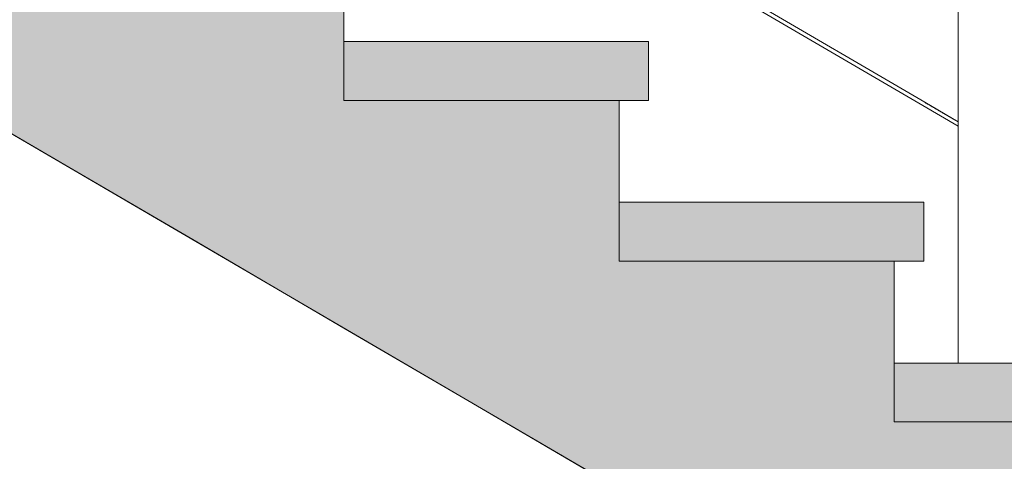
# Model space of a CAD drawing. Header units: millimetres. Extents: x -101298 to -58298, y 45839 to 66839.
# Tile 67 of 124: x -84967 to -83965, y 58315 to 58764. Entities that reach past the tile are written whole.
import ezdxf

# ---------------------------------------------------------------- set-up
doc = ezdxf.new("R2010")
doc.units = ezdxf.units.MM
doc.header["$MEASUREMENT"] = 0
doc.linetypes.add('Wipeout_Contour', pattern=[1000, 0, -1000])
doc.layers.add('Nowe_Konstrukcja - Schody', color=7, linetype='Continuous')
doc.layers.add('Nowe_Konstrukcja - Ściany zew', color=7, linetype='Continuous')
for name, color, linetype, lineweight, true_color in [('Nowe_Konstrukcja - Schody_Nr_pióra__101', 250, 'Continuous', 13, 0x333333), ('Nowe_Konstrukcja - Schody_Nr_pióra__116', 7, 'Continuous', 13, 0xcccccc), ('Nowe_Konstrukcja - Stropy_Nr_pióra__23', 7, 'Continuous', 13, 0x858585)]:
    doc.layers.add(name, color=color, linetype=linetype, lineweight=lineweight, true_color=true_color)
doc.layers.add('Nowe_Konstrukcja - Schody_Nr_pióra__3', color=7, linetype='Continuous', lineweight=13)
doc.layers.add('Nowe_Konstrukcja - Stropy_Nr_pióra__21', color=7, linetype='Continuous', lineweight=20)

msp = doc.modelspace()

# ---------------------------------------------------------------- linework, layer by layer
at = {"layer": 'Nowe_Konstrukcja - Schody_Nr_pióra__3', "color": 7, "linetype": 'Continuous', "lineweight": 13}
for p, q in [((-84917.3, 58614.1), (-85101, 58721.5)), ((-84791.2, 58540.4), (-84917.3, 58614.1))]:
    msp.add_line(p, q, dxfattribs=at)

# ---------------------------------------------------------------- wipeouts: each hides what was drawn before it
at = {"color": 254, "linetype": 'Wipeout_Contour', "lineweight": 0, "ltscale": 3682420.676851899}
msp.add_wipeout([(-84577.3, 58941.4), (-84638.2, 58905.8), (-84607.3, 58905.8), (-84607.3, 58845.8), (-84637.3, 58845.8), (-84637.3, 58742.1), (-84327.3, 58742.1), (-84327.3, 58682.1), (-84357.3, 58682.1), (-84357.3, 58578.5), (-84047.3, 58578.5), (-84047.3, 58518.5), (-84077.3, 58518.5), (-84077.3, 58414.9), (-83767.3, 58414.9), (-83767.3, 58354.9), (-83797.3, 58354.9), (-83797.3, 58251.2), (-83487.3, 58251.2), (-83487.3, 58191.2), (-83517.3, 58191.2), (-83517.3, 58087.6), (-83207.3, 58087.6), (-83207.3, 58027.6), (-83237.3, 58027.6), (-83237.3, 57924), (-83062.3, 57924), (-83062.3, 58100.5), (-83488.3, 58349.5), (-83768.3, 58513.1), (-83962.3, 58626.5), (-83962.3, 58414.9), (-84012.3, 58414.9), (-84012.3, 58655.7), (-84328.3, 58840.4), (-84539.2, 58963.7)], dxfattribs=at).dxf.layer = 'Nowe_Konstrukcja - Ściany zew'

# ---------------------------------------------------------------- next in the draw order: hatches: boundary and pattern name
at = {"layer": 'Nowe_Konstrukcja - Schody_Nr_pióra__116', "linetype": 'Continuous', "lineweight": 13, "true_color": 0xcccccc}
msp.add_hatch(color=254, dxfattribs=at).paths.add_polyline_path([(-84357.3, 58518.5), (-84047.3, 58518.5), (-84047.3, 58578.5), (-84357.3, 58578.5)])

# ---------------------------------------------------------------- next in the draw order: linework, layer by layer
at = {"layer": 'Nowe_Konstrukcja - Schody_Nr_pióra__3', "color": 7, "linetype": 'Continuous', "lineweight": 13}
for p, q in [((-84637.3, 58742.1), (-84637.3, 58845.8)), ((-84357.3, 58578.5), (-84047.3, 58578.5)), ((-84047.3, 58518.5), (-84047.3, 58578.5)), ((-84637.3, 58450.5), (-84791.2, 58540.4)), ((-84077.3, 58414.9), (-84077.3, 58518.5)), ((-84077.3, 58518.5), (-84047.3, 58518.5)), ((-84511.2, 58376.8), (-84637.3, 58450.5)), ((-84357.3, 58286.8), (-84511.2, 58376.8))]:
    msp.add_line(p, q, dxfattribs=at)

# ---------------------------------------------------------------- next in the draw order: wipeouts: each hides what was drawn before it
at = {"color": 254, "linetype": 'Wipeout_Contour', "lineweight": 0, "ltscale": 513913.946845}
msp.add_wipeout([(-84442.2, 59020.3), (-84535.2, 58966), (-84327.3, 58844.4), (-84012.3, 58660.4), (-84012.3, 58769.1)], dxfattribs=at).dxf.layer = 'Nowe_Konstrukcja - Ściany zew'

# ---------------------------------------------------------------- next in the draw order: linework, layer by layer
at = {"layer": 'Nowe_Konstrukcja - Schody_Nr_pióra__3', "color": 7, "linetype": 'Continuous', "lineweight": 13}
msp.add_line((-84357.3, 58578.5), (-84357.3, 58682.1), dxfattribs=at)

# ---------------------------------------------------------------- next in the draw order: wipeouts: each hides what was drawn before it
at = {"color": 254, "linetype": 'Wipeout_Contour', "lineweight": 0, "ltscale": 410398.472336}
msp.add_wipeout([(-84012.3, 58414.9), (-83962.3, 58414.9), (-83962.3, 59443.4), (-84012.3, 59443.4)], dxfattribs=at).dxf.layer = 'Nowe_Konstrukcja - Schody'

# ---------------------------------------------------------------- next in the draw order: hatches: boundary and pattern name
at = {"layer": 'Nowe_Konstrukcja - Schody_Nr_pióra__116', "linetype": 'Continuous', "lineweight": 13, "true_color": 0xcccccc}
msp.add_hatch(color=254, dxfattribs=at).paths.add_polyline_path([(-84077.3, 58354.9), (-83767.3, 58354.9), (-83767.3, 58414.9), (-84077.3, 58414.9)])

# ---------------------------------------------------------------- next in the draw order: linework, layer by layer
at = {"layer": 'Nowe_Konstrukcja - Schody_Nr_pióra__3', "color": 7, "linetype": 'Continuous', "lineweight": 13}
msp.add_line((-84077.3, 58414.9), (-83767.3, 58414.9), dxfattribs=at)

# ---------------------------------------------------------------- next in the draw order: wipeouts: each hides what was drawn before it
at = {"color": 254, "linetype": 'Wipeout_Contour', "lineweight": 0, "ltscale": 409933.393976}
msp.add_wipeout([(-84048.3, 58676.8), (-84012.3, 58655.7), (-84012.3, 58656.4), (-84048, 58677.3)], dxfattribs=at).dxf.layer = 'Nowe_Konstrukcja - Schody'

# ---------------------------------------------------------------- next in the draw order: wipeouts: each hides what was drawn before it
at = {"color": 254, "linetype": 'Wipeout_Contour', "lineweight": 0, "ltscale": 409937.000747}
msp.add_wipeout([(-84047.3, 58678.5), (-84012.3, 58658), (-84012.3, 58659.7), (-84046.5, 58679.7)], dxfattribs=at).dxf.layer = 'Nowe_Konstrukcja - Schody'

# ---------------------------------------------------------------- next in the draw order: wipeouts: each hides what was drawn before it
at = {"color": 254, "linetype": 'Wipeout_Contour', "lineweight": 0, "ltscale": 409938.472084}
msp.add_wipeout([(-84046.5, 58679.7), (-84012.3, 58659.7), (-84012.3, 58660.4), (-84046.3, 58680.2)], dxfattribs=at).dxf.layer = 'Nowe_Konstrukcja - Schody'

# ---------------------------------------------------------------- next in the draw order: linework, layer by layer
at = {"layer": 'Nowe_Konstrukcja - Schody_Nr_pióra__101', "color": 250, "linetype": 'Continuous', "lineweight": 13, "true_color": 0x333333}
msp.add_line((-84012.3, 58414.9), (-84012.3, 59443.4), dxfattribs=at)

# ---------------------------------------------------------------- next in the draw order: wipeouts: each hides what was drawn before it
at = {"color": 254, "linetype": 'Wipeout_Contour', "lineweight": 0, "ltscale": 410662.706288}
msp.add_wipeout([(-84328, 58840.9), (-84328.3, 58840.4), (-84048.3, 58676.8), (-84048, 58677.3)], dxfattribs=at).dxf.layer = 'Nowe_Konstrukcja - Schody'

# ---------------------------------------------------------------- next in the draw order: wipeouts: each hides what was drawn before it
at = {"color": 254, "linetype": 'Wipeout_Contour', "lineweight": 0, "ltscale": 410663.482617}
msp.add_wipeout([(-84047.3, 58678.5), (-84046.5, 58679.7), (-84326.5, 58843.3), (-84327.3, 58842.1)], dxfattribs=at).dxf.layer = 'Nowe_Konstrukcja - Schody'

# ---------------------------------------------------------------- next in the draw order: wipeouts: each hides what was drawn before it
at = {"color": 254, "linetype": 'Wipeout_Contour', "lineweight": 0, "ltscale": 410663.804224}
msp.add_wipeout([(-84046.5, 58679.7), (-84046.3, 58680.2), (-84326.3, 58843.9), (-84326.5, 58843.3)], dxfattribs=at).dxf.layer = 'Nowe_Konstrukcja - Schody'

# ---------------------------------------------------------------- next in the draw order: hatches: boundary and pattern name
at = {"layer": 'Nowe_Konstrukcja - Schody_Nr_pióra__116', "linetype": 'Continuous', "lineweight": 13, "true_color": 0xcccccc}
msp.add_hatch(color=254, dxfattribs=at).paths.add_polyline_path([(-84637.3, 58682.1), (-84327.3, 58682.1), (-84327.3, 58742.1), (-84637.3, 58742.1)])
at = {"layer": 'Nowe_Konstrukcja - Stropy_Nr_pióra__23', "linetype": 'Continuous', "lineweight": 13, "true_color": 0x858585}
h = msp.add_hatch(dxfattribs=at)
h.set_pattern_fill('Beton_zbrojony_0001', color=252, style=0, pattern_type=2)
h.set_pattern_definition([(45, (0, 0), (-91.92388, 91.92388), []), (45, (-45.96, 45.96), (-91.92388, 91.92388), [97.5, -32.5])])
h.paths.add_polyline_path([(-86767.8, 59009.4), (-86767.8, 58709.1), (-86527.8, 58709.1), (-86527.8, 58809.4), (-86487.3, 58809.4), (-85251.4, 58809.4), (-82656.8, 57293.1), (-82103, 56969.4), (-82087.3, 56969.4), (-82087.3, 56949.4), (-80467.8, 56949.4), (-80467.8, 56749.4), (-80227.8, 56749.4), (-80227.8, 56949.4), (-75032.1, 56949.4), (-70587.8, 56949.4), (-70587.8, 56749.6), (-70587.8, 56749.4), (-70447.8, 56749.4), (-70386.7, 56749.4), (-70327.8, 56749.4), (-70327.8, 57149.4), (-70327.8, 58169.4), (-70587.8, 58169.4), (-70587.8, 57149.4), (-75032.1, 57149.4), (-80347.8, 57149.4), (-82087.3, 57149.4), (-82087.3, 57269.4), (-82117.3, 57269.4), (-82117.3, 57373), (-82397.3, 57373), (-82397.3, 57433), (-82397.3, 57536.7), (-82677.3, 57536.7), (-82677.3, 57596.7), (-82677.3, 57700.3), (-82957.3, 57700.3), (-82957.3, 57864), (-83237.3, 57864), (-83237.3, 57924), (-83237.3, 58027.6), (-83342, 58027.6), (-83517.3, 58027.6), (-83517.3, 58087.6), (-83517.3, 58191.2), (-83797.3, 58191.2), (-83797.3, 58251.2), (-83797.3, 58354.9), (-84077.3, 58354.9), (-84077.3, 58414.9), (-84077.3, 58518.5), (-84357.3, 58518.5), (-84357.3, 58578.5), (-84357.3, 58682.1), (-84637.3, 58682.1), (-84637.3, 58742.1), (-84637.3, 58845.8), (-84917.3, 58845.8), (-84917.3, 59009.4), (-86527.8, 59009.4)])

# ---------------------------------------------------------------- next in the draw order: linework, layer by layer
at = {"layer": 'Nowe_Konstrukcja - Schody_Nr_pióra__101', "color": 250, "linetype": 'Continuous', "lineweight": 13, "true_color": 0x333333}
for p, q in [((-84048.3, 58676.8), (-84328.3, 58840.4)), ((-84046.3, 58680.2), (-84326.3, 58843.9)), ((-84012.3, 58655.7), (-84048.3, 58676.8)), ((-84012.3, 58660.4), (-84046.3, 58680.2))]:
    msp.add_line(p, q, dxfattribs=at)
at = {"layer": 'Nowe_Konstrukcja - Schody_Nr_pióra__3', "color": 7, "linetype": 'Continuous', "lineweight": 13}
for p, q in [((-84637.3, 58742.1), (-84327.3, 58742.1)), ((-84327.3, 58682.1), (-84327.3, 58742.1)), ((-84357.3, 58682.1), (-84327.3, 58682.1))]:
    msp.add_line(p, q, dxfattribs=at)
at = {"layer": 'Nowe_Konstrukcja - Stropy_Nr_pióra__21', "color": 7, "linetype": 'Continuous', "lineweight": 20, "flags": 128}
for points in [[(-82957.3, 57864), (-83237.3, 57864), (-83237.3, 57924), (-83237.3, 58027.6), (-83342, 58027.6), (-83517.3, 58027.6), (-83517.3, 58087.6), (-83517.3, 58191.2), (-83797.3, 58191.2), (-83797.3, 58251.2), (-83797.3, 58354.9), (-84077.3, 58354.9), (-84077.3, 58414.9), (-84077.3, 58518.5), (-84357.3, 58518.5), (-84357.3, 58578.5), (-84357.3, 58682.1), (-84637.3, 58682.1), (-84637.3, 58742.1), (-84637.3, 58845.8), (-84917.3, 58845.8), (-84917.3, 59009.4), (-86527.8, 59009.4), (-86767.8, 59009.4)], [(-86767.8, 58709.1), (-86527.8, 58709.1), (-86527.8, 58809.4), (-86487.3, 58809.4), (-85251.4, 58809.4), (-82656.8, 57293.1), (-82103, 56969.4), (-82087.3, 56969.4), (-82087.3, 56949.4), (-80467.8, 56949.4), (-80467.8, 56749.4), (-80227.8, 56749.4), (-80227.8, 56949.4), (-75032.1, 56949.4)]]:
    msp.add_lwpolyline(points, dxfattribs=at)

doc.saveas('drawing.dxf')
